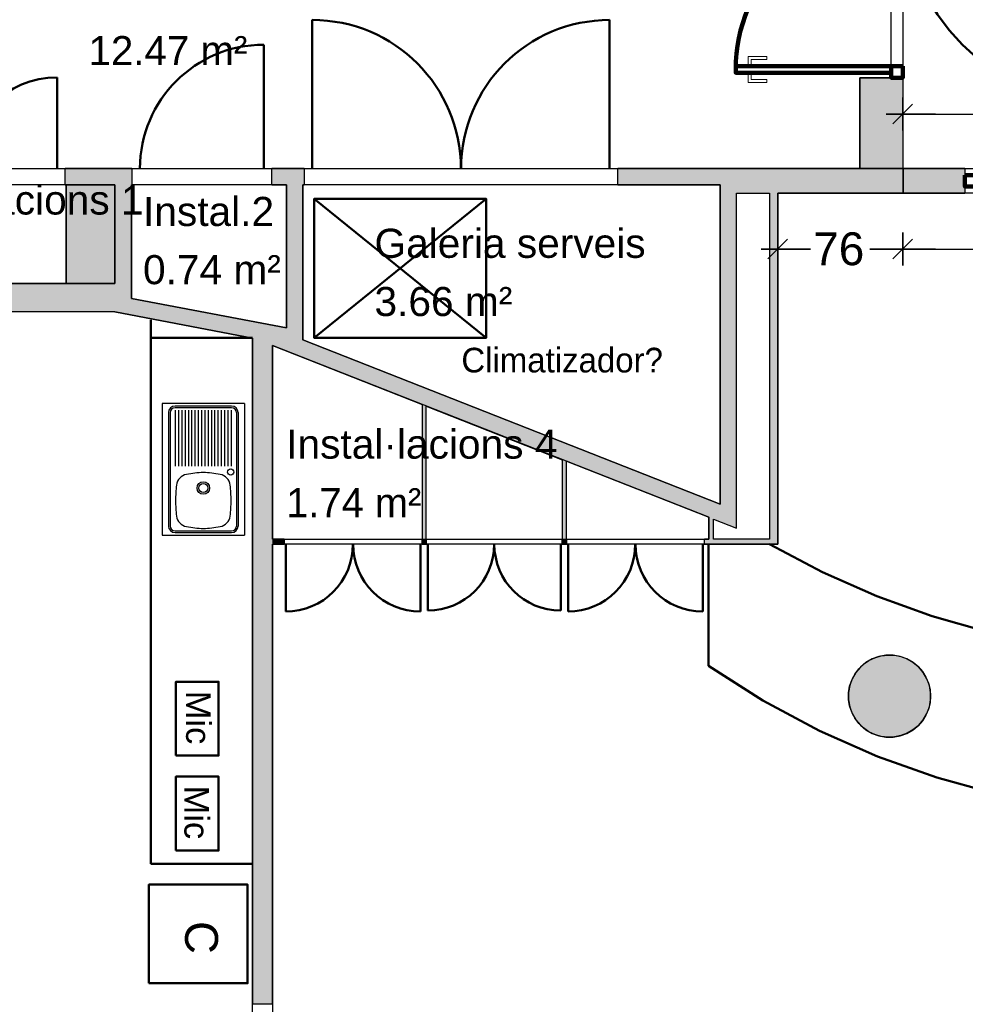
# Model space of a CAD drawing. Header units: metres. Extents: x -1 to 444, y -6 to 31.
# Tile 17 of 76: x 405.45 to 411.21, y 19.26 to 25.26. Entities that reach past the tile are written whole.
import ezdxf

# ---------------------------------------------------------------- set-up
doc = ezdxf.new("R2010")
doc.units = ezdxf.units.M
doc.header["$PDMODE"] = 65
doc.linetypes.add('CONTINUA', pattern=[0])
doc.linetypes.add('VERDECKT', pattern=[9.525, 6.35, -3.175])
for name, color, linetype, lineweight in [('3D PA MURS', 7, 'CONTINUA', 25), ('3D PA MURS NOUS', 7, 'CONTINUA', 25), ('3D PA PILARS', 7, 'CONTINUA', 25), ('PA COTES', 7, 'CONTINUA', 25), ('PA LOCALS', 7, 'CONTINUA', 25), ('PA MOBLES', 7, 'CONTINUA', 25)]:
    doc.layers.add(name, color=color, linetype=linetype, lineweight=lineweight)
doc.styles.add('ARIAL', font='arial.ttf')
doc.styles.add('Century Gothic', font='txt')
doc.dimstyles.new('DIMSTYLE_3', dxfattribs={"dimtxt": 0.2, "dimasz": 0.2, "dimexe": 0, "dimexo": 1e-06, "dimgap": 0.1, "dimtad": 0, "dimdec": 0, "dimlfac": 100, "dimrnd": 0.5, "dimzin": 4, "dimdsep": 46, "dimtxsty": 'ARIAL', "dimblk1": 'ALL_ML_STRICH', "dimblk2": 'ALL_ML_STRICH', "dimsah": 1, "dimcen": 0, "dimse1": 1, "dimse2": 1, "dimclrd": 2, "dimclre": 2, "dimclrt": 2, "dimadec": 0, "dimazin": 0, "dimtfac": 1, "dimtdec": 0, "dimtix": 1, "dimtmove": 2, "dimatfit": 3, "dimfxl": 0, "dimtzin": 0, "dimlwd": 0, "dimlwe": 35, "dimarcsym": 0})
doc.dimstyles.new('DIMSTYLE_4', dxfattribs={"dimtxt": 0.2, "dimasz": 0.2, "dimexe": 0, "dimexo": 1e-06, "dimgap": 0.1, "dimtad": 0, "dimrnd": 0.005, "dimzin": 4, "dimdsep": 46, "dimtxsty": 'ARIAL', "dimblk1": 'ALL_ML_STRICH', "dimblk2": 'ALL_ML_STRICH', "dimsah": 1, "dimcen": 0, "dimse1": 1, "dimse2": 1, "dimclrd": 2, "dimclre": 2, "dimclrt": 2, "dimadec": 0, "dimazin": 0, "dimtfac": 1, "dimtdec": 0, "dimtix": 1, "dimtmove": 2, "dimatfit": 3, "dimfxl": 0, "dimtzin": 0, "dimlwd": 0, "dimlwe": 35, "dimarcsym": 0})
doc.dimstyles.new('DIMSTYLE_6', dxfattribs={"dimtxt": 0.2, "dimasz": 0.2, "dimexe": 0, "dimexo": 1e-06, "dimgap": 0.1, "dimtad": 0, "dimrnd": 0.01, "dimzin": 4, "dimdsep": 46, "dimtxsty": 'ARIAL', "dimblk1": 'ALL_ML_STRICH', "dimblk2": 'ALL_ML_STRICH', "dimsah": 1, "dimcen": 0, "dimse1": 1, "dimse2": 1, "dimclrd": 2, "dimclre": 2, "dimclrt": 2, "dimadec": 0, "dimazin": 0, "dimtfac": 1, "dimtdec": 0, "dimtix": 1, "dimtmove": 2, "dimatfit": 3, "dimfxl": 0, "dimtzin": 0, "dimlwd": 0, "dimlwe": 35, "dimarcsym": 0})

# ---------------------------------------------------------------- blocks, each defined once
blk = doc.blocks.new('_CLOSEDFILLED')
at = {"color": 0, "linetype": 'ByBlock', "lineweight": -2}
blk.add_solid([(-1, 0), (0, 0), (-1, 0)], dxfattribs=at)
blk = doc.blocks.new('ALL_ML_STRICH')
at = {"color": 0, "linetype": 'ByBlock', "lineweight": -2}
for p, q in [((-0.3, -0.3), (0.3, 0.3)), ((0, -0.5), (0, 0.5)), ((-1, 0), (0.5, 0))]:
    blk.add_line(p, q, dxfattribs=at)
blk = doc.blocks.new('*D20')
at = {"layer": 'DEFPOINTS', "color": 2, "linetype": 'CONTINUA', "lineweight": 35, "transparency": 33554687}
for p in [(410.8269, 24.2096), (410.0669, 23.9122), (410.0669, 23.86)]:
    blk.add_point(p, dxfattribs=at)
at = {"layer": 'PA COTES', "color": 2, "linetype": 'CONTINUA', "lineweight": -2, "transparency": 33554687}
for p, q in [((410.0669, 23.86), (410.248, 23.86)), ((410.628, 23.86), (410.8269, 23.86))]:
    blk.add_line(p, q, dxfattribs=at)
at = {"layer": 'PA COTES', "color": 2, "linetype": 'CONTINUA', "lineweight": 35, "transparency": 33554687, "xscale": 0.2, "yscale": 0.2, "zscale": 0.2, "rotation": 180}
blk.add_blockref('ALL_ML_STRICH', (410.0669, 23.86), dxfattribs=at)
at = {"layer": 'PA COTES', "color": 2, "linetype": 'CONTINUA', "lineweight": 35, "transparency": 33554687, "xscale": 0.2, "yscale": 0.2, "zscale": 0.2}
blk.add_blockref('ALL_ML_STRICH', (410.8269, 23.86), dxfattribs=at)
at = {"layer": 'PA COTES', "color": 2, "linetype": 'CONTINUA', "lineweight": 35, "transparency": 33554687, "insert": (410.438, 23.86), "char_height": 0.2, "width": 0.4, "attachment_point": 5, "style": 'ARIAL'}
blk.add_mtext('\\A1;{76}', dxfattribs=at)
blk = doc.blocks.new('*D21')
at = {"layer": 'DEFPOINTS', "color": 2, "linetype": 'CONTINUA', "lineweight": 35, "transparency": 33554687}
for p in [(410.8269, 24.2096), (414.4369, 24.2096), (410.8269, 23.86)]:
    blk.add_point(p, dxfattribs=at)
at = {"layer": 'PA COTES', "color": 2, "linetype": 'CONTINUA', "lineweight": -2, "transparency": 33554687}
for p, q in [((410.8269, 23.86), (412.3357, 23.86)), ((412.9957, 23.86), (414.4369, 23.86))]:
    blk.add_line(p, q, dxfattribs=at)
at = {"layer": 'PA COTES', "color": 2, "linetype": 'CONTINUA', "lineweight": 35, "transparency": 33554687, "xscale": 0.2, "yscale": 0.2, "zscale": 0.2, "rotation": 180}
blk.add_blockref('ALL_ML_STRICH', (410.8269, 23.86), dxfattribs=at)
at = {"layer": 'PA COTES', "color": 2, "linetype": 'CONTINUA', "lineweight": 35, "transparency": 33554687, "xscale": 0.2, "yscale": 0.2, "zscale": 0.2}
blk.add_blockref('ALL_ML_STRICH', (414.4369, 23.86), dxfattribs=at)
at = {"layer": 'PA COTES', "color": 2, "linetype": 'CONTINUA', "lineweight": 35, "transparency": 33554687, "insert": (412.6657, 23.86), "char_height": 0.2, "width": 0.8, "attachment_point": 5, "style": 'ARIAL'}
blk.add_mtext('\\A1;{\\A1;{3.61\\H0.132000;\\S^ ;}}', dxfattribs=at)
blk = doc.blocks.new('*D27')
at = {"layer": 'DEFPOINTS', "color": 2, "linetype": 'CONTINUA', "lineweight": 35, "transparency": 33554687}
for p in [(410.8269, 25.9896), (415.7769, 25.8896), (410.8269, 24.681)]:
    blk.add_point(p, dxfattribs=at)
at = {"layer": 'PA COTES', "color": 2, "linetype": 'CONTINUA', "lineweight": -2, "transparency": 33554687}
for p, q in [((410.8269, 24.681), (412.9856, 24.681)), ((413.6456, 24.681), (415.7769, 24.681))]:
    blk.add_line(p, q, dxfattribs=at)
at = {"layer": 'PA COTES', "color": 2, "linetype": 'CONTINUA', "lineweight": 35, "transparency": 33554687, "xscale": 0.2, "yscale": 0.2, "zscale": 0.2, "rotation": 180}
blk.add_blockref('ALL_ML_STRICH', (410.8269, 24.681), dxfattribs=at)
at = {"layer": 'PA COTES', "color": 2, "linetype": 'CONTINUA', "lineweight": 35, "transparency": 33554687, "xscale": 0.2, "yscale": 0.2, "zscale": 0.2}
blk.add_blockref('ALL_ML_STRICH', (415.7769, 24.681), dxfattribs=at)
at = {"layer": 'PA COTES', "color": 2, "linetype": 'CONTINUA', "lineweight": 35, "transparency": 33554687, "insert": (413.3156, 24.681), "char_height": 0.2, "width": 0.8, "attachment_point": 5, "style": 'ARIAL'}
blk.add_mtext('\\A1;{\\A1;{4.95\\H0.132000;\\S^ ;}}', dxfattribs=at)
blk = doc.blocks.new('*D28')
at = {"layer": 'DEFPOINTS', "color": 2, "linetype": 'CONTINUA', "lineweight": 35, "transparency": 33554687}
for p in [(413.5414, 25.9396), (411.0175, 24.3496), (411.7438, 24.3496)]:
    blk.add_point(p, dxfattribs=at)
at = {"layer": 'PA COTES', "color": 2, "linetype": 'CONTINUA', "lineweight": -2, "transparency": 33554687}
for p, q in [((411.7438, 25.4888), (411.7438, 25.9396)), ((411.7438, 24.3496), (411.7438, 24.8288))]:
    blk.add_line(p, q, dxfattribs=at)
at = {"layer": 'PA COTES', "color": 2, "linetype": 'CONTINUA', "lineweight": 35, "transparency": 33554687, "xscale": 0.2, "yscale": 0.2, "zscale": 0.2}
for p, rotation in [((411.7438, 25.9396), 90), ((411.7438, 24.3496), 270)]:
    blk.add_blockref('ALL_ML_STRICH', p, dxfattribs=dict(at, rotation=rotation))
at = {"layer": 'PA COTES', "color": 2, "linetype": 'CONTINUA', "lineweight": 35, "transparency": 33554687, "insert": (411.7438, 25.1588), "char_height": 0.2, "width": 0.8, "attachment_point": 5, "rotation": 90, "style": 'ARIAL'}
blk.add_mtext('\\A1;{\\A1;{1.59\\H0.132000;\\S^ ;}}', dxfattribs=at)

msp = doc.modelspace()

# ---------------------------------------------------------------- hatches: boundary and pattern name
at = {"layer": '3D PA MURS', "linetype": 'CONTINUA', "lineweight": 18, "true_color": 0xa0a0a0, "transparency": 33554687}
for points in [[(406.1364, 24.3496), (405.7321, 24.3496), (405.7321, 24.2496), (406.1364, 24.2496)], [(406.9896, 24.2496), (407.185, 24.2496), (407.185, 24.3496), (406.9896, 24.3496)], [(409.7166, 24.3496), (409.0941, 24.3496), (409.0941, 24.2496), (409.7166, 24.2496)], [(410.83, 24.3496), (409.7166, 24.3496), (409.7166, 24.1996), (410.83, 24.1996)], [(406.1345, 23.5599), (406.1345, 24.2496), (406.0345, 24.2496), (406.0345, 23.5789)], [(407.1779, 23.3617), (407.1779, 24.2496), (407.0779, 24.2496), (407.0779, 23.3807)], [(409.8166, 22.2681), (409.8166, 24.1996), (409.7166, 24.1996), (409.7166, 22.3075)], [(410.0672, 22.0936), (410.0672, 24.1996), (410.0172, 24.1996), (410.0172, 22.0936)], [(403.2571, 23.4796), (406.0345, 23.4796), (406.0345, 23.6496), (403.2571, 23.6496)], [(406.0345, 23.4771), (407.1779, 23.2599), (407.1779, 23.3617), (406.0345, 23.5789)], [(406.9919, 19.2645), (406.9919, 23.2724), (406.9169, 23.3019), (406.919, 23.3091), (406.8719, 23.3181), (406.8719, 19.2645)], [(406.9169, 23.3019), (408.7561, 22.5781), (408.7561, 22.5801), (408.7811, 22.5702), (408.7811, 22.5682), (409.8166, 22.1607), (409.8166, 22.2681), (407.1779, 23.3067), (407.1779, 23.2599), (406.919, 23.3091)], [(407.9279, 22.0936), (407.9279, 22.904), (407.9029, 22.9139), (407.9029, 22.0936)], [(408.7811, 22.0936), (408.7811, 22.5702), (408.7561, 22.5801), (408.7561, 22.0936)], [(409.6765, 22.0936), (409.6765, 22.2158), (409.6465, 22.2276), (409.6465, 22.0936)], [(407.0634, 22.0636), (407.0634, 22.0936), (406.9919, 22.0936), (406.9919, 22.0636)], [(407.9278, 22.0636), (407.9278, 22.0936), (407.9026, 22.0936), (407.9026, 22.0636)], [(408.7811, 22.0636), (408.7811, 22.0936), (408.7561, 22.0936), (408.7561, 22.0636)], [(409.6203, 22.0636), (410.0672, 22.0636), (410.0672, 22.0936), (409.6203, 22.0936)]]:
    msp.add_hatch(color=253, dxfattribs=at).paths.add_polyline_path(points)
at = {"layer": '3D PA MURS NOUS', "linetype": 'CONTINUA', "lineweight": 18, "transparency": 33554687}
msp.add_hatch(color=220, dxfattribs=at).paths.add_polyline_path([(410.83, 24.1996), (411.2051, 24.1996), (411.2051, 24.3496), (410.83, 24.3496)])
at = {"layer": '3D PA PILARS', "linetype": 'CONTINUA', "lineweight": 18, "transparency": 33554687}
for points in [[(410.5669, 24.3496), (410.83, 24.3496), (410.83, 24.9023), (410.5669, 24.9023)], [(405.7369, 23.6496), (406.0345, 23.6496), (406.0345, 24.2496), (405.7369, 24.2496)], [(410.7689, 21.3892), (410.7252, 21.3892), (410.6822, 21.3816), (410.6411, 21.3667), (410.6033, 21.3448), (410.5698, 21.3167), (410.5418, 21.2833), (410.5199, 21.2454), (410.505, 21.2044), (410.4974, 21.1614), (410.4974, 21.1177), (410.505, 21.0746), (410.5199, 21.0336), (410.5418, 20.9958), (410.5698, 20.9623), (410.6033, 20.9342), (410.6411, 20.9124), (410.6822, 20.8974), (410.7252, 20.8898), (410.7689, 20.8898), (410.8119, 20.8974), (410.853, 20.9124), (410.8908, 20.9342), (410.9243, 20.9623), (410.9524, 20.9958), (410.9742, 21.0336), (410.9892, 21.0746), (410.9967, 21.1177), (410.9967, 21.1614), (410.9892, 21.2044), (410.9742, 21.2454), (410.9524, 21.2833), (410.9243, 21.3167), (410.8908, 21.3448), (410.853, 21.3667), (410.8119, 21.3816)]]:
    msp.add_hatch(color=9, dxfattribs=at).paths.add_polyline_path(points)

# ---------------------------------------------------------------- linework, layer by layer
at = {"layer": '3D PA MURS', "color": 202, "linetype": 'CONTINUA', "lineweight": 50, "transparency": 33554687}
for p, q in [((407.235, 24.3496), (407.235, 25.2536)), ((409.0441, 24.3496), (409.0441, 25.2536)), ((406.9396, 24.3496), (406.9396, 25.1028)), ((405.6821, 24.3496), (405.6821, 24.9038)), ((407.0734, 22.0636), (407.0734, 21.6545)), ((407.8926, 22.0636), (407.8926, 21.6545)), ((407.9378, 22.0636), (407.9378, 21.6599)), ((408.7461, 22.0636), (408.7461, 21.6599)), ((408.7911, 22.0636), (408.7911, 21.6545)), ((409.6103, 22.0636), (409.6103, 21.6545))]:
    msp.add_line(p, q, dxfattribs=at)
at = {"layer": '3D PA MURS', "color": 7, "linetype": 'CONTINUA', "lineweight": 25, "transparency": 33554687}
for p, q in [((405.6821, 24.3496), (405.7321, 24.3496)), ((405.7321, 24.2496), (405.7321, 24.3496)), ((406.1364, 24.3496), (405.7321, 24.3496)), ((406.1364, 24.3496), (406.1364, 24.2496)), ((406.1364, 24.3496), (406.1864, 24.3496)), ((406.9396, 24.3496), (406.9896, 24.3496)), ((406.9896, 24.2496), (406.9896, 24.3496)), ((407.185, 24.3496), (406.9896, 24.3496)), ((407.185, 24.3496), (407.185, 24.2496)), ((407.185, 24.3496), (407.235, 24.3496)), ((408.1391, 24.3496), (408.1401, 24.3496)), ((409.0441, 24.3496), (409.0941, 24.3496)), ((409.0941, 24.2496), (409.0941, 24.3496)), ((409.7166, 24.3496), (409.0941, 24.3496)), ((410.83, 24.3496), (409.7166, 24.3496)), ((410.83, 24.1996), (410.83, 24.3496)), ((405.7321, 24.2496), (406.0345, 24.2496)), ((406.0345, 24.2496), (406.0345, 23.6496)), ((406.1345, 23.5599), (406.1345, 24.2496)), ((406.1345, 24.2496), (406.1364, 24.2496)), ((406.9896, 24.2496), (407.0779, 24.2496)), ((407.0779, 24.2496), (407.0779, 23.3807)), ((407.1779, 23.3617), (407.1779, 24.2496)), ((407.1779, 24.2496), (407.185, 24.2496)), ((409.0941, 24.2496), (409.7166, 24.2496)), ((409.7166, 24.2496), (409.7166, 24.1996)), ((409.7166, 24.1996), (409.7166, 22.3075)), ((409.8166, 24.1996), (410.0172, 24.1996)), ((409.8166, 22.2681), (409.8166, 24.1996)), ((410.0172, 24.1996), (410.0172, 22.0936)), ((410.0672, 24.1996), (410.83, 24.1996)), ((410.0672, 22.0936), (410.0672, 24.1996)), ((406.0345, 23.6496), (404.5157, 23.6496)), ((407.0779, 23.3807), (406.1345, 23.5599)), ((403.2571, 23.4796), (406.0345, 23.4796)), ((406.0345, 23.4796), (406.0345, 23.4771)), ((406.0345, 23.4771), (406.8719, 23.3181)), ((406.8719, 23.3181), (406.8719, 19.2645)), ((407.1779, 23.3067), (407.1779, 23.3617)), ((409.7166, 22.3075), (407.1779, 23.3067)), ((406.9919, 23.2724), (407.9029, 22.9139)), ((406.9919, 22.0936), (406.9919, 23.2724)), ((407.9029, 22.9139), (407.9029, 22.0936)), ((407.9279, 22.904), (408.7561, 22.5781)), ((407.9279, 22.0936), (407.9279, 22.904)), ((408.7561, 22.5781), (408.7561, 22.0936)), ((408.7811, 22.5682), (409.6465, 22.2276)), ((408.7811, 22.0936), (408.7811, 22.5682)), ((409.6465, 22.2276), (409.6465, 22.0936)), ((409.8166, 22.1607), (409.8166, 22.2681)), ((409.6765, 22.2158), (409.8166, 22.1607)), ((409.6765, 22.0936), (409.6765, 22.2158)), ((407.0634, 22.0936), (406.9919, 22.0936)), ((406.9919, 22.0636), (407.0634, 22.0636)), ((406.9919, 19.2645), (406.9919, 22.0636)), ((407.0634, 22.0936), (407.0634, 22.0636)), ((407.0734, 22.0636), (407.0634, 22.0636)), ((407.4835, 22.0636), (407.4825, 22.0636)), ((407.9026, 22.0636), (407.8926, 22.0636)), ((407.9026, 22.0636), (407.9026, 22.0936)), ((407.9029, 22.0936), (407.9026, 22.0936)), ((407.9026, 22.0636), (407.9278, 22.0636)), ((407.9278, 22.0936), (407.9278, 22.0636)), ((407.9278, 22.0936), (407.9279, 22.0936)), ((407.9278, 22.0636), (407.9378, 22.0636)), ((408.3415, 22.0636), (408.3425, 22.0636)), ((408.7461, 22.0636), (408.7561, 22.0636)), ((408.7561, 22.0636), (408.7561, 22.0936)), ((408.7561, 22.0636), (408.7811, 22.0636)), ((408.7811, 22.0936), (408.7811, 22.0636)), ((408.7811, 22.0636), (408.7911, 22.0636)), ((409.2002, 22.0636), (409.2012, 22.0636)), ((409.6103, 22.0636), (409.6203, 22.0636)), ((409.6203, 22.0636), (409.6203, 22.0936)), ((409.6465, 22.0936), (409.6203, 22.0936)), ((409.6203, 22.0636), (410.0672, 22.0636)), ((410.0172, 22.0936), (409.6765, 22.0936)), ((410.0672, 22.0636), (410.0672, 22.0936)), ((406.9919, 19.2645), (406.8719, 19.2645))]:
    msp.add_line(p, q, dxfattribs=at)
at = {"layer": '3D PA MURS', "color": 202, "linetype": 'CONTINUA', "lineweight": 50, "transparency": 33554687}
for centre, radius, start, end in [((407.235, 24.3496), 0.904, 0, 90), ((409.0441, 24.3496), 0.904, 90, 180), ((406.9396, 24.3496), 0.7532, 90, 180), ((405.6821, 24.3496), 0.5542, 90, 180), ((407.0734, 22.0636), 0.4091, 270, 0), ((407.8926, 22.0636), 0.4091, 180, 270), ((407.9378, 22.0636), 0.4037, 270, 0), ((408.7461, 22.0636), 0.4037, 180, 270), ((408.7911, 22.0636), 0.4091, 270, 0), ((409.6103, 22.0636), 0.4091, 180, 270)]:
    msp.add_arc(centre, radius, start, end, dxfattribs=at)
at = {"layer": '3D PA MURS NOUS', "color": 7, "linetype": 'CONTINUA', "lineweight": 25, "transparency": 33554687}
for p, q in [((411.2051, 24.3496), (410.83, 24.3496)), ((410.83, 24.3496), (410.83, 24.1996)), ((411.2051, 24.3496), (411.2051, 24.1996)), ((410.83, 24.1996), (411.2051, 24.1996))]:
    msp.add_line(p, q, dxfattribs=at)
at = {"layer": '3D PA MURS NOUS', "color": 40, "linetype": 'CONTINUA', "lineweight": 18, "transparency": 33554687}
for points in [[(409.8709, 24.9823), (409.9209, 24.9823), (409.9209, 24.9723), (409.8709, 24.9723), (409.8709, 24.9823)], [(409.8859, 24.9823), (409.9059, 24.9823), (409.9059, 25.0123), (410.0009, 25.0123), (410.0009, 25.0323), (409.8859, 25.0323), (409.8859, 24.9823)], [(409.8709, 24.9323), (409.9209, 24.9323), (409.9209, 24.9223), (409.8709, 24.9223), (409.8709, 24.9323)], [(409.8859, 24.9223), (409.9059, 24.9223), (409.9059, 24.8923), (410.0009, 24.8923), (410.0009, 24.8723), (409.8859, 24.8723), (409.8859, 24.9223)]]:
    msp.add_lwpolyline(points, close=True, dxfattribs=at)
at = {"layer": '3D PA MURS NOUS', "color": 240, "linetype": 'CONTINUA', "lineweight": 140, "transparency": 33554687}
for points in [[(409.8109, 24.9723), (410.7578, 24.9723), (410.7578, 24.9523), (410.7578, 24.9323), (409.8109, 24.9323), (409.8109, 24.9523), (409.8109, 24.9723)], [(410.8278, 24.9723), (410.8278, 24.9023), (410.7578, 24.9023), (410.7578, 24.9723), (410.8278, 24.9723)], [(411.2051, 24.3096), (411.2751, 24.3096), (411.2751, 24.2396), (411.2051, 24.2396), (411.2051, 24.3096)]]:
    msp.add_lwpolyline(points, close=True, dxfattribs=at)
msp.add_arc((410.7578, 24.9523), 0.9468, 90, 180, dxfattribs=at)
at = {"layer": '3D PA PILARS', "color": 7, "linetype": 'CONTINUA', "lineweight": 25, "transparency": 33554687}
for p, q in [((410.83, 24.9023), (410.5669, 24.9023)), ((410.5669, 24.9023), (410.5669, 24.3496)), ((410.83, 24.3496), (410.83, 24.9023)), ((410.5669, 24.3496), (410.83, 24.3496)), ((406.0345, 24.2496), (405.7369, 24.2496)), ((405.7369, 24.2496), (405.7369, 23.6496)), ((406.0345, 23.6496), (406.0345, 24.2496)), ((405.7369, 23.6496), (406.0345, 23.6496)), ((410.7252, 21.3892), (410.6822, 21.3816)), ((410.7689, 21.3892), (410.7252, 21.3892)), ((410.8119, 21.3816), (410.7689, 21.3892)), ((410.6033, 21.3448), (410.5698, 21.3167)), ((410.6411, 21.3667), (410.6033, 21.3448)), ((410.6822, 21.3816), (410.6411, 21.3667)), ((410.853, 21.3667), (410.8119, 21.3816)), ((410.8908, 21.3448), (410.853, 21.3667)), ((410.9243, 21.3167), (410.8908, 21.3448)), ((410.5418, 21.2833), (410.5199, 21.2454)), ((410.5698, 21.3167), (410.5418, 21.2833)), ((410.9524, 21.2833), (410.9243, 21.3167)), ((410.9742, 21.2454), (410.9524, 21.2833)), ((410.5199, 21.2454), (410.505, 21.2044)), ((410.9892, 21.2044), (410.9742, 21.2454)), ((410.505, 21.2044), (410.4974, 21.1614)), ((410.4974, 21.1614), (410.4974, 21.1177)), ((410.9967, 21.1614), (410.9892, 21.2044)), ((410.9967, 21.1177), (410.9967, 21.1614)), ((410.4974, 21.1177), (410.505, 21.0746)), ((410.9892, 21.0746), (410.9967, 21.1177)), ((410.505, 21.0746), (410.5199, 21.0336)), ((410.5199, 21.0336), (410.5418, 20.9958)), ((410.9524, 20.9958), (410.9742, 21.0336)), ((410.9742, 21.0336), (410.9892, 21.0746)), ((410.5418, 20.9958), (410.5698, 20.9623)), ((410.9243, 20.9623), (410.9524, 20.9958)), ((410.5698, 20.9623), (410.6033, 20.9342)), ((410.6033, 20.9342), (410.6411, 20.9124)), ((410.6411, 20.9124), (410.6822, 20.8974)), ((410.8119, 20.8974), (410.853, 20.9124)), ((410.853, 20.9124), (410.8908, 20.9342)), ((410.8908, 20.9342), (410.9243, 20.9623)), ((410.6822, 20.8974), (410.7252, 20.8898)), ((410.7252, 20.8898), (410.7689, 20.8898)), ((410.7689, 20.8898), (410.8119, 20.8974))]:
    msp.add_line(p, q, dxfattribs=at)
at = {"layer": 'PA LOCALS', "color": 7, "linetype": 'CONTINUA', "lineweight": 25, "transparency": 33554687}
for p, q in [((410.8271, 28.0801), (410.8269, 24.3496)), ((410.7578, 24.9023), (410.7578, 25.9491)), ((410.5669, 24.3496), (410.5669, 24.9023)), ((410.5669, 24.9023), (410.7578, 24.9023)), ((404.4157, 24.3496), (410.5669, 24.3496)), ((410.8269, 24.3496), (415.7769, 24.3496)), ((405.7369, 24.2496), (404.5157, 24.2496)), ((405.7369, 23.6496), (405.7369, 24.2496)), ((406.1345, 24.2496), (406.1345, 23.5599)), ((407.0779, 24.2496), (406.1345, 24.2496)), ((407.0779, 23.3807), (407.0779, 24.2496)), ((409.7166, 24.2496), (407.1779, 24.2496)), ((407.1779, 24.2496), (407.1779, 23.3067)), ((409.7166, 22.3075), (409.7166, 24.2496)), ((415.7469, 24.1996), (410.0672, 24.1996)), ((410.0672, 24.1996), (410.0672, 22.0636)), ((404.5157, 23.6496), (405.7369, 23.6496)), ((406.1345, 23.5599), (407.0779, 23.3807)), ((406.0345, 23.4771), (401.3169, 23.4796)), ((406.8719, 23.3181), (406.0345, 23.4771)), ((406.8719, 17.5196), (406.8719, 23.3181)), ((407.1779, 23.3067), (409.7166, 22.3075)), ((406.9919, 23.2724), (406.9919, 22.0936)), ((409.6465, 22.2276), (406.9919, 23.2724)), ((409.6465, 22.0936), (409.6465, 22.2276)), ((406.9919, 22.0936), (409.6465, 22.0936)), ((410.0672, 22.0636), (406.9919, 22.0636)), ((406.9919, 22.0636), (406.9919, 17.5196)), ((410.6969, 21.3845), (410.7369, 21.3894)), ((410.7369, 21.3894), (410.7771, 21.3878)), ((410.7771, 21.3878), (410.8165, 21.3797)), ((410.5598, 21.3054), (410.5888, 21.3332)), ((410.5888, 21.3332), (410.6219, 21.3561)), ((410.6219, 21.3561), (410.6583, 21.3733)), ((410.6583, 21.3733), (410.6969, 21.3845)), ((410.8165, 21.3797), (410.8541, 21.3655)), ((410.8541, 21.3655), (410.8889, 21.3453)), ((410.8889, 21.3453), (410.9201, 21.3199)), ((410.5169, 21.2376), (410.5356, 21.2732)), ((410.5356, 21.2732), (410.5598, 21.3054)), ((410.9201, 21.3199), (410.9468, 21.2898)), ((410.9468, 21.2898), (410.9683, 21.2558)), ((410.5042, 21.1994), (410.5169, 21.2376)), ((410.9683, 21.2558), (410.9841, 21.2188)), ((410.9841, 21.2188), (410.9937, 21.1797)), ((410.4977, 21.1597), (410.5042, 21.1994)), ((410.4977, 21.1195), (410.4977, 21.1597)), ((410.9937, 21.1797), (410.9969, 21.1396)), ((410.5042, 21.0798), (410.4977, 21.1195)), ((410.9937, 21.0995), (410.9841, 21.0604)), ((410.9969, 21.1396), (410.9937, 21.0995)), ((410.5169, 21.0416), (410.5042, 21.0798)), ((410.5356, 21.006), (410.5169, 21.0416)), ((410.9841, 21.0604), (410.9683, 21.0234)), ((410.5598, 20.9738), (410.5356, 21.006)), ((410.5888, 20.9459), (410.5598, 20.9738)), ((410.9468, 20.9894), (410.9201, 20.9593)), ((410.9683, 21.0234), (410.9468, 20.9894)), ((410.6219, 20.9231), (410.5888, 20.9459)), ((410.6583, 20.9058), (410.6219, 20.9231)), ((410.8541, 20.9137), (410.8165, 20.8995)), ((410.8889, 20.9338), (410.8541, 20.9137)), ((410.9201, 20.9593), (410.8889, 20.9338)), ((410.6969, 20.8946), (410.6583, 20.9058)), ((410.7369, 20.8898), (410.6969, 20.8946)), ((410.7771, 20.8914), (410.7369, 20.8898)), ((410.8165, 20.8995), (410.7771, 20.8914))]:
    msp.add_line(p, q, dxfattribs=at)
at = {"layer": 'PA MOBLES', "color": 202, "linetype": 'CONTINUA', "lineweight": 50, "transparency": 33554687}
msp.add_line((407.2461, 24.1645), (408.2935, 23.32), dxfattribs=at)
at = {"layer": 'PA MOBLES', "lineweight": 50, "transparency": 33554687}
for p, q in [((406.2519, 20.1196), (406.2519, 23.4298)), ((406.2519, 23.3196), (406.8719, 23.3196)), ((406.2519, 20.1196), (406.8719, 20.1196))]:
    msp.add_line(p, q, dxfattribs=at)
at = {"layer": 'PA MOBLES', "color": 180, "transparency": 33554687}
for p, q in [((406.8219, 22.9196), (406.3219, 22.9196)), ((406.3219, 22.9196), (406.3219, 22.1196)), ((406.7439, 22.9046), (406.3999, 22.9046)), ((406.7439, 22.8946), (406.3999, 22.8946)), ((406.8219, 22.9196), (406.8219, 22.1196)), ((406.3599, 22.8646), (406.3599, 22.1746)), ((406.3699, 22.8646), (406.3699, 22.1746)), ((406.4009, 22.8799), (406.4009, 22.5393)), ((406.4209, 22.8799), (406.4209, 22.5393)), ((406.4409, 22.8799), (406.4409, 22.5393)), ((406.4609, 22.8799), (406.4609, 22.5393)), ((406.4809, 22.8799), (406.4809, 22.5393)), ((406.5009, 22.8799), (406.5009, 22.5393)), ((406.5209, 22.8799), (406.5209, 22.5393)), ((406.5409, 22.8799), (406.5409, 22.5393)), ((406.5609, 22.8799), (406.5609, 22.5393)), ((406.5809, 22.8799), (406.5809, 22.5393)), ((406.6009, 22.8799), (406.6009, 22.5393)), ((406.6209, 22.8799), (406.6209, 22.5393)), ((406.6409, 22.8799), (406.6409, 22.5393)), ((406.6609, 22.8799), (406.6609, 22.5393)), ((406.6809, 22.8799), (406.6809, 22.5393)), ((406.7009, 22.8799), (406.7009, 22.5393)), ((406.7209, 22.8799), (406.7209, 22.5393)), ((406.7409, 22.8799), (406.7409, 22.5393)), ((406.7739, 22.8646), (406.7739, 22.1746)), ((406.7839, 22.8646), (406.7839, 22.1746)), ((406.3219, 22.1196), (406.8219, 22.1196)), ((406.3999, 22.1446), (406.7439, 22.1446)), ((406.3999, 22.1346), (406.7439, 22.1346))]:
    msp.add_line(p, q, dxfattribs=at)
at = {"layer": 'PA MOBLES', "color": 202, "linetype": 'VERDECKT', "lineweight": 50, "transparency": 33554687}
msp.add_line((409.6446, 22.0623), (409.6446, 21.3235), dxfattribs=at)
at = {"layer": 'PA MOBLES', "color": 202, "linetype": 'CONTINUA', "lineweight": 50, "transparency": 33554687}
msp.add_lwpolyline([(407.2461, 23.32), (408.2935, 23.32), (408.2935, 24.1645), (407.2461, 24.1645), (407.2461, 23.32), (408.2935, 24.1645)], dxfattribs=at)
at = {"layer": 'PA MOBLES', "lineweight": 50, "transparency": 33554687}
for points in [[(406.4049, 20.7774), (406.4049, 21.2274), (406.6649, 21.2274), (406.6649, 20.7774), (406.4049, 20.7774)], [(406.4049, 20.2002), (406.4049, 20.6502), (406.6649, 20.6502), (406.6649, 20.2002), (406.4049, 20.2002)], [(406.2412, 19.3928), (406.2412, 19.9928), (406.8412, 19.9928), (406.8412, 19.3928), (406.2412, 19.3928)]]:
    msp.add_lwpolyline(points, close=True, dxfattribs=at)
at = {"layer": 'PA MOBLES', "color": 180, "transparency": 33554687}
for centre, radius in [((406.7389, 22.5031), 0.019), ((406.5719, 22.4056), 0.038), ((406.5719, 22.4056), 0.0275)]:
    msp.add_circle(centre, radius, dxfattribs=at)
at = {"layer": 'PA MOBLES', "color": 202, "linetype": 'VERDECKT', "lineweight": 50, "transparency": 33554687}
for centre, radius, start, end in [((412.0689, 25.9809), 1.2418, 180, 270), ((412.6108, 26.6034), 5.2291, 240.25257, 302.85079), ((412.6108, 25.6299), 5.2291, 235.44085, 302.85079)]:
    msp.add_arc(centre, radius, start, end, dxfattribs=at)
at = {"layer": 'PA MOBLES', "color": 180, "transparency": 33554687}
for centre, radius, start, end in [((406.3999, 22.8646), 0.04, 90, 180), ((406.3999, 22.8646), 0.03, 90, 180), ((406.7439, 22.8646), 0.04, 0, 90), ((406.7439, 22.8646), 0.03, 0, 90), ((406.4833, 22.4145), 0.075, 100.38124, 172.77), ((406.6049, 21.7506), 0.75, 92.52183, 100.38124), ((406.5389, 21.7506), 0.75, 79.61876, 87.47817), ((406.6606, 22.4145), 0.075, 7.23, 79.61876), ((407.1529, 22.3296), 0.75, 172.77, 180), ((405.9909, 22.3296), 0.75, 360, 7.23), ((407.1529, 22.3296), 0.75, 180, 187.23), ((405.9909, 22.3296), 0.75, 352.77, 0), ((406.4833, 22.2446), 0.075, 187.23, 259.61876), ((406.6606, 22.2446), 0.075, 280.38124, 352.77), ((406.3999, 22.1746), 0.04, 180, 270), ((406.3999, 22.1746), 0.03, 180, 270), ((406.6049, 22.9086), 0.75, 259.61876, 267.47817), ((406.5389, 22.9086), 0.75, 272.52183, 280.38124), ((406.7439, 22.1746), 0.03, 270, 0), ((406.7439, 22.1746), 0.04, 270, 0)]:
    msp.add_arc(centre, radius, start, end, dxfattribs=at)

# ---------------------------------------------------------------- block references
at = {"layer": '3D PA PILARS', "color": 7, "linetype": 'CONTINUA', "lineweight": 25, "transparency": 33554687, "xscale": 0.0002666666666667, "yscale": 0.0002666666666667, "zscale": 0.0002666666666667}
msp.add_blockref('_CLOSEDFILLED', (410.7471, 21.1395), dxfattribs=at)

# ---------------------------------------------------------------- texts
at = {"layer": 'PA LOCALS', "color": 7, "linetype": 'CONTINUA', "lineweight": 25, "transparency": 33554687, "char_height": 0.177079, "attachment_point": 7, "style": 'ARIAL'}
for s, insert, width in [('\\W0.99;12.47 m²', (405.8737, 24.9786), 1.067254), ('\\W1.00;Instal·lacions 1', (404.5587, 24.0673), 1.746777), ('\\W1.00;Instal.2', (406.2051, 23.9975), 0.888298), ('\\W1.00;Galeria serveis', (407.6133, 23.8037), 1.747512), ('\\W1.00;0.74 m²', (406.2051, 23.6434), 0.929645), ('\\W1.00;3.66 m²', (407.6133, 23.4495), 0.929645), ('\\W1.00;Instal·lacions 4', (407.0763, 22.5821), 1.747499), ('\\W0.98;1.74 m²', (407.0763, 22.2279), 0.928244)]:
    msp.add_mtext(s, dxfattribs=dict(at, insert=insert, width=width))
at = {"layer": 'PA MOBLES', "color": 202, "linetype": 'CONTINUA', "lineweight": 50, "transparency": 33554687, "insert": (408.1419, 23.1069), "char_height": 0.15, "width": 1.475, "attachment_point": 7, "style": 'Century Gothic'}
msp.add_mtext('Climatizador?', dxfattribs=at)
at = {"layer": 'PA MOBLES', "lineweight": 50, "transparency": 33554687, "attachment_point": 5, "rotation": 270, "style": 'ARIAL'}
for s, insert, char_height, width in [('\\W1.00;Mic', (406.5412, 21.0095), 0.15, 0.402354), ('\\W1.00;Mic', (406.5306, 20.4322), 0.15, 0.402354), ('\\W0.99;C', (406.5597, 19.671), 0.2, 0.302629)]:
    msp.add_mtext(s, dxfattribs=dict(at, insert=insert, char_height=char_height, width=width))

# ---------------------------------------------------------------- dimensions: what is measured, and where the dimension line sits
at = {"layer": 'PA COTES', "color": 2, "linetype": 'CONTINUA', "lineweight": 35, "transparency": 33554687}
dim = msp.add_linear_dim(base=(411.7438, 25.9396), p1=(411.0175, 24.3496), p2=(413.5414, 25.9396), angle=90, dimstyle='DIMSTYLE_6', override={"dimpost": '<>', "dimclrd": 2, "dimclre": 2, "dimclrt": 2, "dimlwd": 0, "dimlwe": 35}, dxfattribs=at)
dim.commit()
dim.dimension.update_dxf_attribs({"geometry": '*D28', "text_midpoint": (411.7438, 25.1588), "dimtype": 160})
for base, p1, p2, dimstyle, picture, middle in [((415.7769, 24.681), (410.8269, 25.9896), (415.7769, 25.8896), 'DIMSTYLE_6', '*D27', (413.3156, 24.681)), ((410.8269, 23.86), (410.0669, 23.9122), (410.8269, 24.2096), 'DIMSTYLE_3', '*D20', (410.438, 23.86)), ((414.4369, 23.86), (410.8269, 24.2096), (414.4369, 24.2096), 'DIMSTYLE_4', '*D21', (412.6657, 23.86))]:
    dim = msp.add_linear_dim(base=base, p1=p1, p2=p2, dimstyle=dimstyle, override={"dimpost": '<>', "dimclrd": 2, "dimclre": 2, "dimclrt": 2, "dimlwd": 0, "dimlwe": 35}, dxfattribs=at)
    dim.commit()
    dim.dimension.update_dxf_attribs({"geometry": picture, "text_midpoint": middle, "dimtype": 160})

doc.saveas('drawing.dxf')
